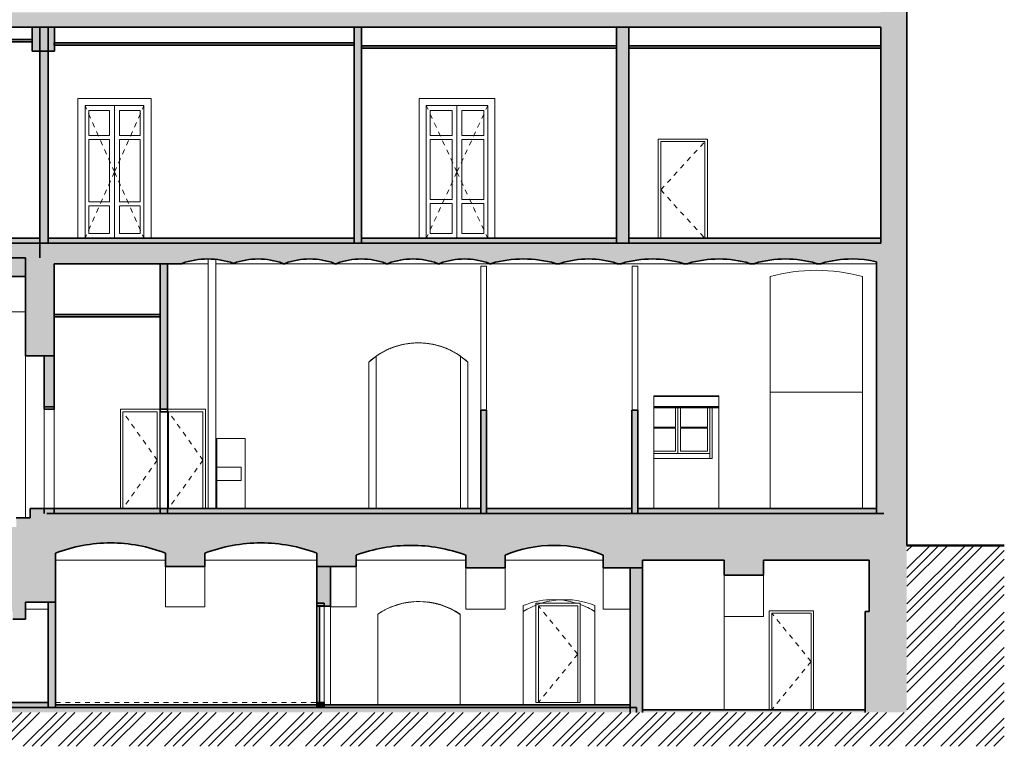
# Model space of a CAD drawing. Header units: metres. Extents: x -1.6 to 41.7, y -4.8 to 24.3.
# Tile 4 of 7: x 21.7 to 41.7, y -4.8 to 9.9. Entities that reach past the tile are written whole.
import ezdxf

# ---------------------------------------------------------------- set-up
doc = ezdxf.new("R2010")
doc.units = ezdxf.units.M
doc.linetypes.add('AV - Carkovana 2mm', pattern=[0.0027, 0.002, -0.0007])
doc.linetypes.add('AV - Tecka 1mm', pattern=[0.001, 0, -0.001])
for name, color, linetype, lineweight in [('AV-LEGENDY', 7, 'Continuous', 18), ('AV-SRAFY', 7, 'Continuous', 35), ('AV-STAVBA', 7, 'Continuous', 18), ('AV-VYBAVENI', 7, 'Continuous', 18)]:
    doc.layers.add(name, color=color, linetype=linetype, lineweight=lineweight)
doc.layers.add('AV-MISTNOSTI', color=7, linetype='AV - Tecka 1mm', lineweight=13, true_color=0x85cf54)

# ---------------------------------------------------------------- blocks, each defined once
blk = doc.blocks.new('SCO_Koncepční obdelníkový sloup - 120_120-917259-Řez B-B_')
at = {"layer": 'AV-STAVBA'}
for p, q in [((34.17, 4.93), (34.17, 2)), ((34.29, 4.93), (34.17, 4.93)), ((34.29, 4.93), (34.29, 2))]:
    blk.add_line(p, q, dxfattribs=at)
blk = doc.blocks.new('DO_1-L_Ocel_ - 600x1970_100-925671-Řez B-B_')
at = {"layer": 'AV-STAVBA'}
blk.add_line((29.271, -2.005), (29.269, -2.005), dxfattribs=at)
blk = doc.blocks.new('DO_1-L_Ocel_ - 800x1970_150-925843-Řez B-B_')
at = {"layer": 'AV-STAVBA'}
for p, q in [((33.115, -1.93), (32.215, -1.93)), ((32.215, -1.93), (32.215, -3.95)), ((32.265, -3.95), (32.265, -1.98)), ((32.265, -1.98), (33.065, -1.98)), ((33.065, -1.98), (33.065, -3.95)), ((33.115, -3.95), (33.115, -1.93)), ((32.215, -3.95), (32.265, -3.95)), ((33.065, -3.95), (33.115, -3.95))]:
    blk.add_line(p, q, dxfattribs=at)
at = {"layer": 'AV-STAVBA', "linetype": 'AV - Carkovana 2mm', "lineweight": 13}
for q in [(32.265, -1.98), (32.265, -3.95)]:
    blk.add_line((33.065, -2.965), q, dxfattribs=at)
blk = doc.blocks.new('DO_1-L_Ocel_ - 800x1970_100-1402536-Řez B-B_')
at = {"layer": 'AV-STAVBA', "linetype": 'AV - Carkovana 2mm', "lineweight": 13}
for q in [(37.015, -2.13), (37.015, -4.1)]:
    blk.add_line((37.815, -3.115), q, dxfattribs=at)
at = {"layer": 'AV-STAVBA'}
for p, q in [((37.015, -4.1), (37.015, -2.13)), ((37.015, -2.13), (37.815, -2.13)), ((37.815, -2.13), (37.815, -4.1))]:
    blk.add_line(p, q, dxfattribs=at)
blk = doc.blocks.new('DO_1-L_Ocel_ - 800x1970_150_bez křídla-927349-Řez B-B_')
at = {"layer": 'AV-STAVBA', "lineweight": 35}
for p, q in [((27.905, -1.93), (27.755, -1.93)), ((27.755, -1.93), (27.755, -1.98)), ((27.755, -1.98), (27.905, -1.98)), ((27.805, -1.98), (27.755, -1.98)), ((27.755, -1.98), (27.755, -3.95)), ((27.805, -3.95), (27.805, -1.98)), ((27.905, -1.98), (27.905, -1.93)), ((27.755, -3.95), (27.805, -3.95))]:
    blk.add_line(p, q, dxfattribs=at)
at = {"layer": 'AV-STAVBA'}
blk.add_line((27.905, -1.99), (27.905, -3.95), dxfattribs=at)
blk = doc.blocks.new('DO_2-L_Obl__členěné_22 - 1550x2020-946123-Řez B-B_')
at = {"layer": 'AV-STAVBA', "lineweight": 35}
for p, q in [((22.405, 2.07), (22.205, 2.07)), ((22.205, 2.07), (22.205, 2.02)), ((22.205, 2.02), (22.405, 2.02)), ((22.405, 2.02), (22.405, 2.07))]:
    blk.add_line(p, q, dxfattribs=at)
at = {"layer": 'AV-STAVBA'}
for p, q in [((22.205, 2.02), (22.205, 0)), ((22.405, 2.02), (22.405, 0))]:
    blk.add_line(p, q, dxfattribs=at)
blk = doc.blocks.new('DO_1-L_Ocel_ - 700x1970_100-947950-Řez B-B_')
at = {"layer": 'AV-STAVBA'}
for p, q in [((25.485, 2.02), (24.715, 2.02)), ((25.485, 0), (25.485, 2.02)), ((24.735, 0), (24.735, 1.97)), ((24.735, 1.97), (25.435, 1.97)), ((25.435, 1.97), (25.435, 0))]:
    blk.add_line(p, q, dxfattribs=at)
at = {"layer": 'AV-STAVBA', "linetype": 'AV - Carkovana 2mm', "lineweight": 13}
for q in [(24.735, 1.97), (24.735, 0)]:
    blk.add_line((25.435, 0.985), q, dxfattribs=at)
blk = doc.blocks.new('DO_1-L_Ocel_ - 700x1970_100-V1-Řez B-B_')
at = {"layer": 'AV-STAVBA'}
for p, q in [((24.555, 2.02), (23.755, 2.02)), ((23.755, 2.02), (23.755, 0)), ((24.555, 0), (24.555, 2.02)), ((23.805, 0), (23.805, 1.97)), ((23.805, 1.97), (24.505, 1.97)), ((24.505, 1.97), (24.505, 0))]:
    blk.add_line(p, q, dxfattribs=at)
at = {"layer": 'AV-STAVBA', "linetype": 'AV - Carkovana 2mm', "lineweight": 13}
for q in [(23.805, 1.97), (23.805, 0)]:
    blk.add_line((24.505, 0.985), q, dxfattribs=at)
blk = doc.blocks.new('DO_2-L_Ocel__členěné_22 - 1450x1970_150-952274-Řez B-B_')
at = {"layer": 'AV-STAVBA', "lineweight": 35}
for p, q in [((24.715, 2.02), (24.565, 2.02)), ((24.565, 2.02), (24.565, 1.97)), ((24.715, 1.97), (24.715, 2.02)), ((24.565, 1.97), (24.715, 1.97))]:
    blk.add_line(p, q, dxfattribs=at)
at = {"layer": 'AV-STAVBA'}
for p, q in [((24.565, 1.97), (24.565, 0)), ((24.715, 1.97), (24.715, 0))]:
    blk.add_line(p, q, dxfattribs=at)
blk = doc.blocks.new('DO_2-P_Obl__členěné_222 - 1200x2700_zdobné-984504-Řez B-B_')
at = {"layer": 'AV-STAVBA'}
for p, q in [((24.382, 8.348), (22.887, 8.348)), ((22.887, 8.348), (22.887, 5.5)), ((24.382, 5.5), (24.382, 8.348)), ((23.035, 5.5), (23.035, 8.2)), ((23.035, 8.2), (24.235, 8.2)), ((23.115, 7.59), (23.115, 8.1)), ((23.115, 8.1), (23.535, 8.1)), ((23.535, 8.1), (23.535, 7.59)), ((23.635, 8.2), (23.635, 5.5)), ((23.635, 5.5), (23.635, 8.2)), ((23.735, 7.59), (23.735, 8.1)), ((23.735, 8.1), (24.155, 8.1)), ((24.155, 8.1), (24.155, 7.59)), ((24.235, 8.2), (24.235, 5.5)), ((23.535, 7.59), (23.115, 7.59)), ((23.115, 7.51), (23.535, 7.51)), ((23.115, 6.24), (23.115, 7.51)), ((23.535, 7.51), (23.535, 6.24)), ((24.155, 7.59), (23.735, 7.59)), ((23.735, 6.24), (23.735, 7.51)), ((23.735, 7.51), (24.155, 7.51)), ((24.155, 7.51), (24.155, 6.24)), ((23.535, 6.24), (23.115, 6.24)), ((24.155, 6.24), (23.735, 6.24)), ((23.115, 5.6), (23.115, 6.16)), ((23.115, 6.16), (23.535, 6.16)), ((23.535, 6.16), (23.535, 5.6)), ((23.735, 5.6), (23.735, 6.16)), ((23.735, 6.16), (24.155, 6.16)), ((24.155, 6.16), (24.155, 5.6)), ((23.535, 5.6), (23.115, 5.6)), ((24.155, 5.6), (23.735, 5.6))]:
    blk.add_line(p, q, dxfattribs=at)
at = {"layer": 'AV-STAVBA', "linetype": 'AV - Carkovana 2mm', "lineweight": 13}
for q in [(23.035, 8.2), (24.235, 8.2), (23.035, 5.5), (24.235, 5.5)]:
    blk.add_line((23.635, 6.85), q, dxfattribs=at)
blk = doc.blocks.new('DO_2-L_Obl__členěné_222 - 1250x2700_zdobné-986614-Řez B-B_')
at = {"layer": 'AV-STAVBA'}
for p, q in [((31.38, 8.348), (29.835, 8.348)), ((29.835, 8.348), (29.835, 5.5)), ((31.38, 5.5), (31.38, 8.348)), ((29.982, 5.5), (29.982, 8.2)), ((29.982, 8.2), (31.232, 8.2)), ((30.062, 7.59), (30.062, 8.1)), ((30.062, 8.1), (30.507, 8.1)), ((30.507, 8.1), (30.507, 7.59)), ((30.607, 8.2), (30.607, 5.5)), ((30.607, 5.5), (30.607, 8.2)), ((30.707, 7.59), (30.707, 8.1)), ((30.707, 8.1), (31.152, 8.1)), ((31.152, 8.1), (31.152, 7.59)), ((31.232, 8.2), (31.232, 5.5)), ((30.507, 7.59), (30.062, 7.59)), ((30.062, 7.51), (30.507, 7.51)), ((30.062, 6.29), (30.062, 7.51)), ((30.507, 7.51), (30.507, 6.29)), ((31.152, 7.59), (30.707, 7.59)), ((30.707, 6.29), (30.707, 7.51)), ((30.707, 7.51), (31.152, 7.51)), ((31.152, 7.51), (31.152, 6.29)), ((30.507, 6.29), (30.062, 6.29)), ((31.152, 6.29), (30.707, 6.29)), ((30.062, 5.6), (30.062, 6.21)), ((30.062, 6.21), (30.507, 6.21)), ((30.507, 6.21), (30.507, 5.6)), ((30.707, 5.6), (30.707, 6.21)), ((30.707, 6.21), (31.152, 6.21)), ((31.152, 6.21), (31.152, 5.6)), ((30.507, 5.6), (30.062, 5.6)), ((31.152, 5.6), (30.707, 5.6))]:
    blk.add_line(p, q, dxfattribs=at)
at = {"layer": 'AV-STAVBA', "linetype": 'AV - Carkovana 2mm', "lineweight": 13}
for q in [(29.982, 8.2), (31.232, 8.2), (29.982, 5.5), (31.232, 5.5)]:
    blk.add_line((30.607, 6.85), q, dxfattribs=at)
blk = doc.blocks.new('DO_1-L_Ocel_ - 900x1970_100-993231-Řez B-B_')
at = {"layer": 'AV-STAVBA'}
for p, q in [((34.705, 5.5), (34.705, 7.52)), ((35.705, 7.52), (34.705, 7.52)), ((34.755, 7.47), (34.755, 5.5)), ((34.755, 7.47), (35.655, 7.47)), ((34.755, 7.47), (34.755, 5.5)), ((35.655, 7.47), (34.755, 7.47)), ((35.655, 5.5), (35.655, 7.47)), ((35.655, 5.5), (35.655, 7.47)), ((35.705, 7.52), (35.705, 5.5))]:
    blk.add_line(p, q, dxfattribs=at)
at = {"layer": 'AV-STAVBA', "linetype": 'AV - Carkovana 2mm', "lineweight": 13}
for q in [(35.655, 7.47), (35.655, 5.5)]:
    blk.add_line((34.755, 6.485), q, dxfattribs=at)
blk = doc.blocks.new('WI_2222_bez středního sloupku - 1400x3440-1056389-Řez B-B_')
at = {"layer": 'AV-STAVBA'}
for p, q in [((35.055, 2.05), (35.055, 1.658)), ((35.105, 1.12), (35.105, 2.05)), ((35.105, 2.05), (35.105, 1.12)), ((35.155, 1.658), (35.155, 2.05)), ((35.705, 2.05), (35.705, 1.658)), ((35.755, 2.05), (35.755, 1.12)), ((35.755, 1.12), (35.755, 2.05)), ((35.055, 1.658), (34.615, 1.658)), ((34.615, 1.633), (35.055, 1.633)), ((35.055, 1.633), (35.055, 1.17)), ((35.705, 1.658), (35.155, 1.658)), ((35.155, 1.17), (35.155, 1.633)), ((35.155, 1.633), (35.705, 1.633)), ((35.705, 1.633), (35.705, 1.17)), ((35.055, 1.17), (34.615, 1.17)), ((35.136, 1.12), (34.615, 1.12)), ((34.615, 1.12), (35.105, 1.12)), ((35.105, 1.12), (35.755, 1.12)), ((35.755, 1.12), (35.136, 1.12)), ((35.705, 1.17), (35.155, 1.17))]:
    blk.add_line(p, q, dxfattribs=at)
blk = doc.blocks.new('Railing - Railing-1386329-Řez B-B_')
at = {"layer": 'AV-STAVBA'}
for p, q in [((29.79, 3.37), (29.797, 3.37)), ((29.843, 3.37), (29.85, 3.37)), ((29.125, 3.2), (29.127, 3.2)), ((30.512, 3.2), (30.515, 3.2))]:
    blk.add_line(p, q, dxfattribs=at)
blk = doc.blocks.new('SFR_Trám_obdelník - 550x1100-1392536-Řez B-B_')
at = {"layer": 'AV-STAVBA'}
blk.add_line((17.665, 4), (21.825, 4), dxfattribs=at)
blk = doc.blocks.new('SFR_Trám_obdelník - 450_490-1397426-Řez B-B_')
at = {"layer": 'AV-STAVBA'}
blk.add_hatch(color=256, dxfattribs=at).paths.add_polyline_path([(22.41, 9.31), (22.41, 9.8), (21.96, 9.8), (21.96, 9.31), (22.09, 9.31)])
at = {"layer": 'AV-STAVBA', "lineweight": 35}
for p, q in [((22.41, 9.8), (21.96, 9.8)), ((21.96, 9.8), (21.96, 9.31)), ((22.41, 9.31), (22.41, 9.8)), ((21.96, 9.31), (22.41, 9.31))]:
    blk.add_line(p, q, dxfattribs=at)
blk = doc.blocks.new('Koncepční dřez - Dřez-607565-Řez B-B_')
at = {"layer": 'AV-VYBAVENI'}
for p, q in [((25.715, 0.84), (26.215, 0.84)), ((26.215, 0.57), (26.215, 0.84)), ((26.215, 0.57), (25.715, 0.57))]:
    blk.add_line(p, q, dxfattribs=at)
blk = doc.blocks.new('SFR_IPE - IPE 220-1525273-Řez B-B_')
at = {"layer": 'AV-STAVBA'}
for p, q in [((34.615, 2.281), (35.935, 2.281)), ((34.615, 2.079), (35.935, 2.079)), ((34.615, 2.07), (35.935, 2.07))]:
    blk.add_line(p, q, dxfattribs=at)

msp = doc.modelspace()

# ---------------------------------------------------------------- hatches: boundary and pattern name
at = {"layer": 'AV-LEGENDY', "lineweight": 13}
h = msp.add_hatch(dxfattribs=at)
h.set_pattern_fill('FP_1', color=256, style=0, pattern_type=2)
h.set_pattern_definition([(45, (18.584, 9.925), (-0.35921, 0.35921), []), (45, (18.764, 9.925), (-0.35921, 0.35921), []), (45, (18.943, 9.925), (-0.35921, 0.35921), [])])
h.paths.add_polyline_path([(-1.6352, -4.8409), (41.7491, -4.8409), (41.7491, -0.75), (39.7648, -0.75), (39.7648, -4.15), (-0.2352, -4.15), (-0.2352, 0.1935), (-1.6352, 0.1935)])
at = {"layer": 'AV-LEGENDY'}
msp.add_hatch(color=256, dxfattribs=at).paths.add_polyline_path([(21.0548, -1), (22.2548, -1), (22.2548, -0.1), (22.2048, -0.1), (22.2048, -0.35), (21.9148, -0.35), (21.9148, -0.5375), (21.6348, -0.5375), (21.6348, -0.725), (21.3348, -0.725), (21.3348, -0.85), (21.0548, -0.85), (21.0548, -0.9484)])
at = {"layer": 'AV-SRAFY', "lineweight": 18}
for points in [[(17.8485, 9.8), (39.4998, 9.8), (39.4998, 10.1), (-0.0052, 10.1), (-0.0052, 9.8), (17.3183, 9.8)], [(39.7648, 5.4), (39.7648, 10.2), (39.2348, 10.2), (39.2348, 10.1), (39.4998, 10.1), (39.4998, 9.8), (39.2348, 9.8), (39.2348, 5.4), (39.5853, 5.4)], [(22.1148, 5.4), (22.2848, 5.4), (22.2848, 9.8), (22.1148, 9.8), (22.1148, 5.5501)], [(28.5148, 5.4), (28.6648, 5.4), (28.6648, 9.8), (28.5148, 9.8), (28.5148, 5.7306)], [(33.8548, 5.4), (34.1048, 5.4), (34.1048, 9.8), (33.8548, 9.8), (33.8548, 5.7306)], [(22.0898, 5.4), (22.1148, 5.4), (22.1148, 5.5), (18.1948, 5.5), (18.1948, 5.4), (21.8247, 5.4)], [(28.4518, 5.4), (28.5148, 5.4), (28.5148, 5.5), (22.2848, 5.5), (22.2848, 5.4), (27.9216, 5.4)], [(33.7535, 5.4), (33.8548, 5.4), (33.8548, 5.5), (28.6648, 5.5), (28.6648, 5.4), (33.2233, 5.4)], [(39.0551, 5.4), (39.2348, 5.4), (39.2348, 5.5), (34.1048, 5.5), (34.1048, 5.4), (38.525, 5.4)], [(19.9692, 5.1), (22.1148, 5.1), (22.1148, 5.4), (17.4148, 5.4), (17.4148, 5.1), (19.439, 5.1)], [(22.1148, 4.98), (25.0098, 4.98), (25.0098, 4.99), (25.1377, 5.0292), (25.2708, 5.0576), (25.4012, 5.0743), (25.5348, 5.08), (25.6685, 5.0743), (25.8011, 5.0573), (25.9319, 5.0292), (26.0598, 4.99), (26.1813, 5.0291), (26.3058, 5.0573), (26.4323, 5.0743), (26.5598, 5.08), (26.6873, 5.0743), (26.8138, 5.0573), (26.9383, 5.0291), (27.0598, 4.99), (27.0598, 4.98), (27.1098, 4.98), (27.1098, 4.99), (27.2313, 5.0291), (27.3558, 5.0573), (27.4823, 5.0743), (27.6098, 5.08), (27.7373, 5.0743), (27.8638, 5.0573), (27.9883, 5.0291), (28.1098, 4.99), (28.1098, 4.98), (28.1598, 4.98), (28.1598, 4.99), (28.2813, 5.0291), (28.4058, 5.0573), (28.5323, 5.0743), (28.6598, 5.08), (28.7873, 5.0743), (28.9138, 5.0573), (29.0383, 5.0291), (29.1598, 4.99), (29.1598, 4.98), (29.2098, 4.98), (29.2098, 4.99), (29.3313, 5.0291), (29.4558, 5.0573), (29.5823, 5.0743), (29.7098, 5.08), (29.8373, 5.0743), (29.9638, 5.0573), (30.0883, 5.0291), (30.2098, 4.99), (30.2098, 4.98), (30.2598, 4.98), (30.2598, 4.99), (30.3813, 5.0291), (30.5058, 5.0573), (30.6323, 5.0743), (30.7598, 5.08), (30.8873, 5.0743), (31.0138, 5.0573), (31.1383, 5.0291), (31.2598, 4.99), (31.2598, 4.98), (31.3098, 4.98), (31.3098, 4.99), (31.4696, 5.0292), (31.6328, 5.0575), (31.7954, 5.0743), (31.9598, 5.08), (32.1243, 5.0743), (32.2879, 5.0574), (32.45, 5.0292), (32.6098, 4.99), (32.6098, 4.98), (32.7098, 4.98), (32.7098, 4.99), (32.8505, 5.0292), (32.9938, 5.0574), (33.1389, 5.0743), (33.2848, 5.08), (33.4308, 5.0743), (33.5758, 5.0574), (33.7191, 5.0292), (33.8598, 4.99), (33.8598, 4.98), (33.9598, 4.98), (33.9598, 4.99), (34.1132, 5.0292), (34.2836, 5.059), (34.4265, 5.0743), (34.5848, 5.08), (34.7431, 5.0743), (34.9005, 5.0574), (35.0564, 5.0292), (35.2098, 4.99), (35.2098, 4.98), (35.3148, 4.98), (35.3148, 4.99), (35.4682, 5.0292), (35.6241, 5.0574), (35.7815, 5.0743), (35.9398, 5.08), (36.0981, 5.0743), (36.2555, 5.0574), (36.4114, 5.0292), (36.5648, 4.99), (36.5648, 4.98), (36.6698, 4.98), (36.6698, 4.99), (36.8232, 5.0292), (36.9791, 5.0574), (37.1365, 5.0743), (37.2948, 5.08), (37.4646, 5.0731), (37.6105, 5.0574), (37.7664, 5.0292), (37.9198, 4.99), (37.9198, 4.98), (38.0248, 4.98), (38.0248, 4.99), (38.1782, 5.0292), (38.3341, 5.0574), (38.4915, 5.0743), (38.6498, 5.08), (38.7746, 5.0765), (38.8989, 5.066), (39.0224, 5.0484), (39.1448, 5.024), (39.2101, 5.008), (39.2748, 4.99), (39.2748, 4.98), (39.4548, 4.98), (39.4548, 5.4), (22.1148, 5.4), (22.1148, 5.0086)], [(39.1448, -0.1), (39.7648, -0.1), (39.7648, 5.4), (39.4548, 5.4), (39.4548, 4.98), (39.2748, 4.98), (39.2748, 4.99), (39.2077, 5.0086), (39.1448, 5.024), (39.1448, -0.0458)], [(31.2098, -0.1), (31.2098, 2), (31.0898, 2), (31.0898, -0.1)], [(34.1698, -0.1), (34.2898, -0.1), (34.2898, 2), (34.1698, 2), (34.1698, -0.0458)], [(33.7535, -1.05), (39.2948, -1.05), (39.2948, -0.1), (22.2548, -0.1), (22.2548, -1.05), (22.4348, -1.05), (22.4348, -0.91), (22.62, -0.8449), (22.7985, -0.7939), (22.9851, -0.753), (23.1738, -0.7236), (23.3639, -0.7059), (23.5548, -0.7), (23.7457, -0.7059), (23.9359, -0.7236), (24.1246, -0.753), (24.3111, -0.7939), (24.4948, -0.8463), (24.6748, -0.91), (24.6748, -1.05), (25.4748, -1.05), (25.4748, -0.91), (25.6583, -0.8463), (25.8454, -0.7939), (26.0352, -0.7529), (26.2272, -0.7236), (26.4207, -0.7059), (26.6148, -0.7), (26.809, -0.7059), (27.0024, -0.7236), (27.1944, -0.7529), (27.3915, -0.7959), (27.5713, -0.8463), (27.7548, -0.91), (27.7548, -1.05), (28.5548, -1.05), (28.5548, -0.95), (28.7346, -0.8893), (28.9177, -0.8394), (29.1034, -0.8004), (29.2911, -0.7724), (29.4801, -0.7556), (29.6698, -0.75), (29.8595, -0.7556), (30.0485, -0.7724), (30.2362, -0.8004), (30.4219, -0.8394), (30.605, -0.8893), (30.7848, -0.95), (30.7848, -1.05), (31.5848, -1.05), (31.5848, -0.95), (31.7448, -0.8894), (31.9084, -0.8395), (32.0749, -0.8005), (32.2436, -0.7725), (32.4139, -0.7556), (32.5848, -0.75), (32.7558, -0.7556), (32.926, -0.7725), (33.0947, -0.8005), (33.2612, -0.8395), (33.4248, -0.8894), (33.5848, -0.95), (33.5848, -1.05)], [(23.6803, -0.1), (24.5648, -0.1), (24.5648, 0), (22.4048, 0), (22.4048, -0.1), (23.1501, -0.1)], [(39.7648, -2.1), (39.7648, -0.1), (39.2948, -0.1), (39.2948, -1.05), (38.9948, -1.05), (38.9948, -2.1), (39.0551, -2.1)], [(17.8485, -2.25), (17.9148, -2.25), (17.9148, -2.1), (18.0757, -1.9891), (18.2432, -1.8887), (18.4168, -1.7991), (18.5957, -1.7207), (18.7793, -1.6538), (18.9667, -1.5988), (19.1572, -1.5557), (19.3501, -1.5248), (19.5446, -1.5062), (19.7398, -1.5), (19.9351, -1.5062), (20.1295, -1.5248), (20.3224, -1.5557), (20.5129, -1.5988), (20.7004, -1.6538), (20.8839, -1.7207), (21.0628, -1.7991), (21.2364, -1.8887), (21.404, -1.9891), (21.5648, -2.1), (21.5648, -2.25), (21.8248, -2.25), (21.8248, -1), (17.6648, -1), (17.6648, -2.25)], [(22.4348, -1.9052), (22.4348, -1.05), (21.8248, -1.05), (21.8248, -1.9052), (22.0898, -1.9052)], [(24.7406, -1.1841), (25.4748, -1.1841), (25.4748, -1.05), (24.6748, -1.05), (24.6748, -1.1841)], [(27.9216, -1.1841), (28.5548, -1.1841), (28.5548, -1.05), (27.7548, -1.05), (27.7548, -1.1841)], [(27.7548, -1.99), (28.0348, -1.99), (28.0348, -1.1841), (27.7548, -1.1841), (27.7548, -1.49)], [(31.5848, -1.2079), (31.5848, -1.05), (30.7848, -1.05), (30.7848, -1.2079), (31.1026, -1.2079)], [(33.7535, -1.2079), (34.3848, -1.2079), (34.3848, -1.05), (33.5848, -1.05), (33.5848, -1.2079)], [(36.6694, -1.3579), (36.8448, -1.3579), (36.8448, -1.05), (36.0448, -1.05), (36.0448, -1.3579), (36.4043, -1.3579)], [(34.1348, -4.15), (34.3848, -4.15), (34.3848, -1.2079), (34.1348, -1.2079), (34.1348, -2.212)], [(22.4348, -4.05), (22.4348, -1.9052), (22.2848, -1.9052), (22.2848, -4.05)], [(39.7648, -4.15), (39.7648, -2.1), (38.9148, -2.1), (38.9148, -4.15), (39.7123, -4.15)], [(27.3915, -4.05), (27.7548, -4.05), (27.7548, -4), (22.4348, -4), (22.4348, -4.05), (25.2708, -4.05)], [(27.9048, -4.05), (27.9048, -3.95), (27.7548, -3.95), (27.7548, -4.05)], [(33.7535, -4.05), (34.1348, -4.05), (34.1348, -4), (27.9048, -4), (27.9048, -4.05), (31.6328, -4.05)], [(33.7535, -4.15), (34.2598, -4.15), (34.2598, -4.05), (0.3191, -4.05), (0.3191, -4.15), (31.6328, -4.15)], [(37.9948, -4.15), (38.9148, -4.15), (38.9148, -4.1), (34.3848, -4.1), (34.3848, -4.15), (36.9345, -4.15)]]:
    msp.add_hatch(color=256, dxfattribs=at).paths.add_polyline_path(points)
h = msp.add_hatch(color=256, dxfattribs=at)
h.paths.add_polyline_path([(17.6648, 4.72), (17.9648, 4.72), (17.9648, 5.1), (17.6648, 5.1), (17.6648, 5.0086)])
h.paths.add_polyline_path([(21.5248, 4.72), (21.8248, 4.72), (21.8248, 5.1), (21.5248, 5.1), (21.5248, 5.0086)])
h = msp.add_hatch(color=256, dxfattribs=at)
h.paths.add_polyline_path([(22.2048, -1.05), (22.2548, -1.05), (22.2548, -1), (21.8248, -1), (21.8248, -1.05), (22.0898, -1.05)])
h.paths.add_polyline_path([(22.0898, 3.1101), (22.4048, 3.1101), (22.4048, 4.98), (22.1148, 4.98), (22.1148, 5.1), (21.8248, 5.1), (21.8248, 3.1101)])
h = msp.add_hatch(color=256, dxfattribs=at)
h.paths.add_polyline_path([(24.7148, -0.1), (24.7148, 0), (24.5648, 0), (24.5648, -0.1)])
h.paths.add_polyline_path([(24.7148, 2.02), (24.7148, 4.98), (24.5648, 4.98), (24.5648, 2.02)])
h = msp.add_hatch(color=256, dxfattribs=at)
h.paths.add_polyline_path([(22.2048, -0.1), (22.4048, -0.1), (22.4048, 0), (22.2048, 0), (22.2048, -0.0458)])
h.paths.add_polyline_path([(22.2048, 2.07), (22.4048, 2.07), (22.4048, 3.1101), (22.2048, 3.1101), (22.2048, 2.1203)])
h = msp.add_hatch(color=256, dxfattribs=at)
h.paths.add_polyline_path([(33.7535, -0.1), (34.1698, -0.1), (34.1698, 0), (31.2098, 0), (31.2098, -0.1), (32.6931, -0.1)])
h.paths.add_polyline_path([(24.7406, -0.1), (31.0898, -0.1), (31.0898, 0), (24.7148, 0), (24.7148, -0.1)])
h.paths.add_polyline_path([(39.1448, -0.1), (39.1448, 0), (34.2898, 0), (34.2898, -0.1), (39.0551, -0.1)])
h = msp.add_hatch(color=256, dxfattribs=at)
h.paths.add_polyline_path([(10.6148, -4.05), (19.4648, -4.05), (19.4648, -3.95), (10.6148, -3.95)])
h.paths.add_polyline_path([(22.2848, -4.05), (22.2848, -3.95), (20.0648, -3.95), (20.0648, -4.05), (21.0295, -4.05)])
at = {"layer": 'AV-STAVBA'}
for points in [[(21.0295, 9.5), (21.9598, 9.5), (21.9598, 9.55), (18.1948, 9.55), (18.1948, 9.5), (19.9692, 9.5)], [(28.4518, 9.43), (28.5148, 9.43), (28.5148, 9.48), (22.4098, 9.48), (22.4098, 9.43), (27.3915, 9.43)], [(33.7535, 9.37), (33.8548, 9.37), (33.8548, 9.42), (28.6648, 9.42), (28.6648, 9.37), (32.6931, 9.37)], [(39.0551, 9.37), (39.2348, 9.37), (39.2348, 9.42), (34.1048, 9.42), (34.1048, 9.37), (37.9948, 9.37)], [(24.2105, 3.9), (24.5648, 3.9), (24.5648, 3.95), (22.4048, 3.95), (22.4048, 3.9), (23.6803, 3.9)], [(21.0548, -0.85), (21.3348, -0.85), (21.3348, -0.725), (21.6348, -0.725), (21.6348, -0.5375), (21.9148, -0.5375), (21.9148, -0.35), (22.2048, -0.35), (22.2048, 0), (21.9148, 0), (21.9148, -0.1875), (21.6348, -0.1875), (21.6348, -0.375), (21.3348, -0.375), (21.3348, -0.5625), (21.0548, -0.5625), (21.0548, -0.8043)]]:
    msp.add_hatch(color=256, dxfattribs=at).paths.add_polyline_path(points)

# ---------------------------------------------------------------- linework, layer by layer
at = {"layer": 'AV-MISTNOSTI'}
msp.add_line((22.4348, -3.95), (27.7548, -3.95), dxfattribs=at)
at = {"layer": 'AV-STAVBA', "lineweight": 35}
for p, q in [((39.7648, -0.75), (39.7648, 17.5)), ((-0.0052, 9.8), (39.2348, 9.8)), ((22.1148, 9.8), (22.1148, 5.1)), ((22.2848, 9.8), (22.2848, 5.4)), ((28.5148, 5.4), (28.5148, 9.8)), ((28.6648, 9.8), (28.6648, 5.4)), ((33.8548, 5.4), (33.8548, 9.8)), ((34.1048, 9.8), (34.1048, 5.4)), ((39.2348, 5.4), (39.2348, 9.8)), ((21.9598, 9.55), (18.1948, 9.55)), ((18.1948, 9.5), (21.9598, 9.5)), ((21.9598, 9.5), (21.9598, 9.55)), ((28.5148, 9.48), (22.4098, 9.48)), ((22.4098, 9.48), (22.4098, 9.43)), ((22.4098, 9.43), (28.5148, 9.43)), ((33.8548, 9.42), (28.6648, 9.42)), ((28.6648, 9.37), (33.8548, 9.37)), ((39.2348, 9.42), (34.1048, 9.42)), ((34.1048, 9.37), (39.2348, 9.37)), ((22.1148, 5.5), (18.1948, 5.5)), ((28.5148, 5.5), (22.2848, 5.5)), ((33.8548, 5.5), (28.6648, 5.5)), ((39.2348, 5.5), (34.1048, 5.5)), ((0.0748, 5.4), (39.2348, 5.4)), ((21.8248, 5.1), (21.5248, 5.1)), ((21.8248, 3.1101), (21.8248, 5.1)), ((39.1448, -0.1), (39.1448, 5.024)), ((22.4048, 2.07), (22.4048, 4.98)), ((22.4048, 4.98), (25.0098, 4.98)), ((24.5648, 4.98), (24.5648, 2.02)), ((24.7148, 2.02), (24.7148, 4.98)), ((25.0098, 4.98), (25.0098, 4.99)), ((27.0598, 4.99), (27.0598, 4.98)), ((27.0598, 4.98), (27.1098, 4.98)), ((27.1098, 4.98), (27.1098, 4.99)), ((28.1098, 4.99), (28.1098, 4.98)), ((28.1098, 4.98), (28.1598, 4.98)), ((28.1598, 4.98), (28.1598, 4.99)), ((29.1598, 4.99), (29.1598, 4.98)), ((29.1598, 4.98), (29.2098, 4.98)), ((29.2098, 4.98), (29.2098, 4.99)), ((30.2098, 4.99), (30.2098, 4.98)), ((30.2098, 4.98), (30.2598, 4.98)), ((30.2598, 4.98), (30.2598, 4.99)), ((31.2598, 4.99), (31.2598, 4.98)), ((31.2598, 4.98), (31.3098, 4.98)), ((31.3098, 4.98), (31.3098, 4.99)), ((32.6098, 4.99), (32.6098, 4.98)), ((32.6098, 4.98), (32.7098, 4.98)), ((32.7098, 4.98), (32.7098, 4.99)), ((33.8598, 4.99), (33.8598, 4.98)), ((33.8598, 4.98), (33.9598, 4.98)), ((33.9598, 4.98), (33.9598, 4.99)), ((35.2098, 4.99), (35.2098, 4.98)), ((35.2098, 4.98), (35.3148, 4.98)), ((35.3148, 4.98), (35.3148, 4.99)), ((36.5648, 4.99), (36.5648, 4.98)), ((36.5648, 4.98), (36.6698, 4.98)), ((36.6698, 4.98), (36.6698, 4.99)), ((37.9198, 4.99), (37.9198, 4.98)), ((37.9198, 4.98), (38.0248, 4.98)), ((38.0248, 4.98), (38.0248, 4.99)), ((21.5248, 4.72), (21.8248, 4.72)), ((24.5648, 3.95), (22.4048, 3.95)), ((22.4048, 3.9), (24.5648, 3.9)), ((22.4048, 3.1101), (21.8248, 3.1101)), ((22.2048, 3.1101), (22.2048, 2.07)), ((22.2048, 2.07), (22.4048, 2.07)), ((24.5648, 2.02), (24.7148, 2.02)), ((31.2098, 2), (31.0898, 2)), ((31.0898, -0.1), (31.0898, 2)), ((31.2098, 2), (31.2098, -0.1)), ((34.2898, 2), (34.1698, 2)), ((34.1698, -0.1), (34.1698, 2)), ((34.2898, 2), (34.2898, -0.1)), ((22.2048, 0), (21.9148, 0)), ((21.9148, 0), (21.9148, -0.1875)), ((22.2048, 0), (22.2048, -0.1)), ((22.2048, -0.1), (22.2048, 0)), ((31.0898, 0), (22.2048, 0)), ((22.4048, -0.1), (22.4048, 0)), ((24.5648, 0), (24.5648, -0.1)), ((24.7148, -0.1), (24.7148, 0)), ((34.1698, 0), (31.2098, 0)), ((39.1448, 0), (34.2898, 0)), ((21.9148, -0.1875), (21.6348, -0.1875)), ((22.2548, -0.1), (39.2948, -0.1)), ((22.4348, -0.91), (22.4348, -4.05)), ((24.6748, -0.91), (24.6748, -1.1841)), ((25.4748, -1.1841), (25.4748, -0.91)), ((27.7548, -0.91), (27.7548, -1.99)), ((28.5548, -1.1841), (28.5548, -0.95)), ((30.7848, -0.95), (30.7848, -1.2079)), ((31.5848, -1.2079), (31.5848, -0.95)), ((33.5848, -0.95), (33.5848, -1.2079)), ((24.6748, -1.1841), (25.4748, -1.1841)), ((28.5548, -1.1841), (27.7548, -1.1841)), ((28.0348, -1.99), (28.0348, -1.1841)), ((34.3848, -1.05), (36.0448, -1.05)), ((34.3848, -1.05), (34.3848, -4.15)), ((36.0448, -1.05), (36.0448, -1.3579)), ((36.8448, -1.05), (38.9948, -1.05)), ((36.8448, -1.3579), (36.8448, -1.05)), ((38.9948, -1.05), (38.9948, -2.1)), ((30.7848, -1.2079), (31.5848, -1.2079)), ((34.3848, -1.2079), (33.5848, -1.2079)), ((34.1348, -1.2079), (34.1348, -4.15)), ((36.0448, -1.3579), (36.8448, -1.3579)), ((22.4348, -1.9052), (21.8248, -1.9052)), ((21.8248, -2.25), (21.8248, -1.9052)), ((22.2848, -4.05), (22.2848, -1.9052)), ((27.7548, -1.99), (28.0348, -1.99)), ((38.9948, -2.1), (38.9148, -2.1)), ((38.9148, -4.15), (38.9148, -2.1)), ((21.5648, -2.25), (21.8248, -2.25)), ((22.2848, -3.95), (20.0648, -3.95)), ((27.7548, -4), (22.4348, -4)), ((27.9048, -3.95), (27.7548, -3.95)), ((27.7548, -4.05), (27.7548, -3.95)), ((27.9048, -3.95), (27.9048, -4.05)), ((34.1348, -4), (27.9048, -4)), ((34.2598, -4.05), (0.3191, -4.05)), ((34.2598, -4.15), (34.2598, -4.05)), ((38.9148, -4.1), (34.3848, -4.1))]:
    msp.add_line(p, q, dxfattribs=at)
at = {"layer": 'AV-STAVBA'}
for p, q in [((34.7048, 7.52), (35.7048, 7.52)), ((34.7048, 5.5), (34.7048, 7.52)), ((35.7048, 7.52), (35.7048, 5.5)), ((25.5448, 0), (25.5448, 5.0796)), ((25.6948, 0), (25.6948, 5.071)), ((25.5448, 4.98), (25.0098, 4.98)), ((27.0598, 4.98), (25.6948, 4.98)), ((28.1098, 4.98), (27.1098, 4.98)), ((29.1598, 4.98), (28.1598, 4.98)), ((30.2098, 4.98), (29.2098, 4.98)), ((31.2598, 4.98), (30.2598, 4.98)), ((32.6098, 4.98), (31.3098, 4.98)), ((33.8598, 4.98), (32.7098, 4.98)), ((35.2098, 4.98), (33.9598, 4.98)), ((36.5648, 4.98), (35.3148, 4.98)), ((37.9198, 4.98), (36.6698, 4.98)), ((39.1448, 4.98), (38.0248, 4.98)), ((36.9798, 4.72), (36.9798, 0)), ((38.8598, 0), (38.8598, 4.72)), ((21.8248, -0.1875), (21.8248, 3.1101)), ((28.9556, 3.0966), (28.8098, 2.98)), ((28.9598, 3.0997), (28.9598, 0)), ((30.5048, 3.2051), (30.5048, 3.2039)), ((30.6798, 0), (30.6798, 3.0997)), ((30.8298, 2.98), (30.684, 3.0966)), ((28.8098, 0), (28.8098, 2.98)), ((30.8298, 2.98), (30.8298, 0)), ((34.6148, 0), (34.6148, 2.29)), ((34.6148, 2.29), (35.9348, 2.29)), ((35.9348, 2.29), (35.9348, 0)), ((38.8598, 2.37), (36.9798, 2.37)), ((23.7548, 0), (23.7548, 2.02)), ((23.7548, 2.02), (24.5548, 2.02)), ((24.5548, 2.02), (24.5548, 0)), ((24.7148, 2.02), (25.4848, 2.02)), ((25.4848, 2.02), (25.4848, 0)), ((35.9348, 2.05), (34.6148, 2.05)), ((35.7548, 1.02), (35.7548, 2.05)), ((35.8048, 2.05), (35.8048, 1.02)), ((26.2948, 1.425), (25.6948, 1.425)), ((25.7148, 1.425), (25.7148, 0)), ((26.2948, 0), (26.2948, 1.425)), ((35.8048, 1.02), (34.6148, 1.02)), ((24.6748, -1.05), (22.4348, -1.05)), ((24.6748, -2), (24.6748, -1.189)), ((27.7548, -1.05), (25.4748, -1.05)), ((25.4748, -1.189), (25.4748, -2)), ((28.0348, -1.1841), (27.7548, -1.1841)), ((30.7848, -1.05), (28.5548, -1.05)), ((28.5548, -1.189), (28.5548, -2)), ((33.5848, -1.05), (31.5848, -1.05)), ((30.7848, -2.05), (30.7848, -1.2121)), ((31.5848, -1.2121), (31.5848, -2.05)), ((33.5848, -2.05), (33.5848, -1.2121)), ((34.3848, -1.2078), (34.1348, -1.2078)), ((36.0448, -4.1), (36.0448, -1.3621)), ((36.8448, -1.3621), (36.8448, -2.2)), ((24.6748, -2), (25.4748, -2)), ((28.0348, -1.99), (28.0348, -4)), ((28.0348, -2), (28.5548, -2)), ((31.9548, -1.9764), (31.9548, -4)), ((32.2148, -3.95), (32.2148, -1.93)), ((32.2148, -1.93), (33.0472, -1.93)), ((33.1148, -1.953), (33.1148, -3.95)), ((33.4148, -4), (33.4148, -1.9764)), ((22.2848, -2.05), (21.8248, -2.05)), ((28.9948, -4), (28.9948, -2.15)), ((29.2687, -2.005), (29.2712, -2.005)), ((30.4848, -2.0426), (30.4848, -2.048)), ((30.6639, -2.15), (30.6748, -2.15)), ((30.6748, -4), (30.6748, -2.15)), ((30.7848, -2.05), (31.5848, -2.05)), ((33.3803, -2.08), (33.4148, -2.08)), ((34.1348, -2.05), (33.5848, -2.05)), ((36.8448, -2.2), (36.0448, -2.2)), ((36.9648, -4.1), (36.9648, -2.08)), ((36.9648, -2.08), (37.8648, -2.08)), ((37.8648, -2.08), (37.8648, -4.1)), ((33.1148, -3.95), (32.2148, -3.95))]:
    msp.add_line(p, q, dxfattribs=at)
at = {"layer": 'AV-STAVBA', "lineweight": 50}
msp.add_line((41.7491, -0.75), (39.7648, -0.75), dxfattribs=at)
at = {"layer": 'AV-STAVBA', "lineweight": 35, "flags": 128}
msp.add_lwpolyline([(38.6498, 5.08), (38.7746, 5.0765), (38.8989, 5.066), (39.0224, 5.0484), (39.1448, 5.024)], dxfattribs=at)
at = {"layer": 'AV-STAVBA', "lineweight": 35}
for centre, radius, start, end in [((25.5348, 3.5037), 1.5762, 90, 109.45516), ((25.5348, 3.5037), 1.5763, 70.54484, 90), ((26.5598, 3.6461), 1.4339, 90, 110.40795), ((26.5598, 3.6461), 1.4339, 69.59205, 90), ((27.6098, 3.6461), 1.4339, 90, 110.40795), ((27.6098, 3.6461), 1.4339, 69.59205, 90), ((28.6598, 3.6461), 1.4339, 90, 110.40795), ((28.6598, 3.6461), 1.4339, 69.59205, 90), ((29.7098, 3.6461), 1.4339, 90, 110.40795), ((29.7098, 3.6461), 1.4339, 69.59205, 90), ((30.7598, 3.6461), 1.4339, 90, 110.40795), ((30.7598, 3.6461), 1.4339, 69.59205, 90), ((31.9598, 2.6878), 2.3922, 90, 105.76628), ((31.9598, 2.6878), 2.3922, 74.23372, 90), ((33.2848, 3.1982), 1.8818, 90, 107.79171), ((33.2848, 3.1982), 1.8818, 72.20829, 90), ((34.5848, 2.8649), 2.2151, 90, 106.38853), ((34.5848, 2.8649), 2.2151, 73.61147, 90), ((35.9398, 2.8649), 2.2151, 90, 106.38853), ((35.9398, 2.8649), 2.2151, 73.61147, 90), ((37.2948, 2.8649), 2.2151, 90, 106.38853), ((37.2948, 2.8649), 2.2151, 73.61147, 90), ((38.6498, 2.8649), 2.2151, 90, 106.38853), ((23.5548, -3.7917), 3.0917, 90, 111.23931), ((23.5548, -3.7917), 3.0917, 68.76069, 90), ((26.6148, -3.8993), 3.1993, 90, 110.87495), ((26.6148, -3.8993), 3.1993, 69.12505, 90), ((29.6698, -3.9581), 3.2081, 90, 110.33826), ((29.6698, -3.9581), 3.2081, 69.66174, 90), ((32.5848, -3.35), 2.6, 90, 112.61986), ((32.5848, -3.35), 2.6, 67.38014, 90)]:
    msp.add_arc(centre, radius, start, end, dxfattribs=at)
at = {"layer": 'AV-STAVBA'}
for centre, radius, start, end in [((37.9198, 1.3486), 3.5, 74.42072, 105.57928), ((37.9198, 1.3486), 3.5, 74.42072, 105.57928), ((29.8198, 1.871), 1.5, 90, 132.32486), ((29.8198, 1.871), 1.5, 115.82117, 119.05962), ((29.8198, 1.871), 1.5, 110.82344, 114.32109), ((29.8198, 1.871), 1.5, 105.25675, 109.62242), ((29.8198, 1.871), 1.5, 100.66188, 104.15962), ((29.8198, 1.871), 1.5, 95.92336, 99.16182), ((29.8198, 1.871), 1.5, 90.00002, 94.53447), ((29.8198, 1.871), 1.5, 85.46552, 90), ((29.8198, 1.871), 1.5, 47.67514, 90), ((29.8198, 1.871), 1.5, 80.83818, 84.07664), ((29.8198, 1.871), 1.5, 75.84039, 79.33812), ((29.8198, 1.871), 1.5, 70.37759, 74.74326), ((29.8198, 1.871), 1.5, 65.67891, 69.17657), ((29.8198, 1.871), 1.5, 60.94038, 64.17883), ((29.8198, 1.871), 1.5, 120.44851, 124.79407), ((29.8198, 1.871), 1.5, 55.20594, 59.55149), ((29.8348, -3.3927), 1.5, 55.9442, 124.0558), ((29.8298, -3.3927), 1.4972, 55.64043, 123.89727), ((29.8298, -3.3927), 1.4972, 110.00229, 111.6119), ((29.8298, -3.3927), 1.4972, 104.80017, 107.54181), ((29.8298, -3.3927), 1.4972, 99.59499, 102.35141), ((29.8298, -3.3927), 1.4972, 94.38553, 97.16109), ((29.8298, -3.3927), 1.4972, 89.16982, 91.97083), ((29.8298, -3.3927), 1.4972, 83.94443, 86.78063), ((29.8298, -3.3927), 1.4972, 78.70293, 81.59048), ((29.8298, -3.3927), 1.4972, 73.43147, 76.40038), ((29.8298, -3.3927), 1.4972, 68.09414, 71.21033), ((32.8048, -3.4555), 1.6, 67.58887, 122.08995), ((32.5648, -3.4555), 1.6, 72.45208, 112.41113), ((32.5648, -3.4555), 1.6, 57.91005, 69.89449), ((29.8298, -3.3927), 1.4972, 119.19338, 119.42749), ((29.8298, -3.3927), 1.4972, 117.32631, 117.83822), ((29.8298, -3.3927), 1.4972, 114.22937, 115.08509), ((29.8298, -3.3927), 1.4972, 112.44449, 112.98922), ((29.8298, -3.3927), 1.4972, 62.55907, 66.02032), ((29.8298, -3.3927), 1.4972, 56.13286, 60.83035)]:
    msp.add_arc(centre, radius, start, end, dxfattribs=at)
for points in [[(29.2214, 3.2465), (29.1941, 3.2346), (29.1672, 3.2219), (29.1406, 3.2084)], [(29.308, 3.281), (29.2842, 3.2724), (29.2607, 3.2631), (29.2374, 3.2533)], [(29.4145, 3.3152), (29.3858, 3.3072), (29.3573, 3.2982), (29.3291, 3.2885)], [(29.5039, 3.3374), (29.4784, 3.3319), (29.453, 3.3257), (29.4278, 3.3189)], [(29.6152, 3.357), (29.5855, 3.3529), (29.556, 3.3479), (29.5266, 3.3421)], [(29.7059, 3.3667), (29.6784, 3.3646), (29.6509, 3.3617), (29.6236, 3.3581)], [(29.8198, 3.371), (29.7897, 3.371), (29.7595, 3.3701), (29.7294, 3.3683)], [(29.9102, 3.3683), (29.8801, 3.3701), (29.85, 3.371), (29.8198, 3.371)], [(30.016, 3.3581), (29.9887, 3.3617), (29.9612, 3.3646), (29.9337, 3.3667)], [(30.1131, 3.3421), (30.0837, 3.3479), (30.0541, 3.3529), (30.0244, 3.357)], [(30.2118, 3.3189), (30.1866, 3.3257), (30.1613, 3.3319), (30.1357, 3.3374)], [(30.3106, 3.2885), (30.2824, 3.2982), (30.2539, 3.3072), (30.2251, 3.3152)], [(30.4022, 3.2533), (30.3789, 3.2631), (30.3554, 3.2724), (30.3316, 3.281)], [(30.499, 3.2084), (30.4725, 3.2219), (30.4455, 3.2346), (30.4182, 3.2465)], [(29.0396, 3.1521), (29.0141, 3.1366), (28.9892, 3.1204), (28.9647, 3.1034)], [(29.1219, 3.1988), (29.0998, 3.1872), (29.078, 3.175), (29.0566, 3.1623)], [(30.5831, 3.1623), (30.5616, 3.175), (30.5398, 3.1872), (30.5177, 3.1988)], [(30.6749, 3.1034), (30.6505, 3.1204), (30.6255, 3.1366), (30.6001, 3.1521)]]:
    msp.add_open_spline(points, degree=3, dxfattribs=at)

# ---------------------------------------------------------------- block references
for name, p in [('SFR_Trám_obdelník - 450_490-1397426-Řez B-B_', (0, 0)), ('DO_1-L_Ocel_ - 900x1970_100-993231-Řez B-B_', (0, 0)), ('SCO_Koncepční obdelníkový sloup - 120_120-917259-Řez B-B_', (-3.08, 0)), ('SCO_Koncepční obdelníkový sloup - 120_120-917259-Řez B-B_', (0, 0)), ('SFR_Trám_obdelník - 550x1100-1392536-Řez B-B_', (0, 0)), ('Railing - Railing-1386329-Řez B-B_', (0, 0)), ('SFR_IPE - IPE 220-1525273-Řez B-B_', (0, 0)), ('DO_2-L_Obl__členěné_22 - 1550x2020-946123-Řez B-B_', (0, 0)), ('DO_1-L_Ocel_ - 700x1970_100-V1-Řez B-B_', (0, 0)), ('DO_2-L_Ocel__členěné_22 - 1450x1970_150-952274-Řez B-B_', (0, 0)), ('DO_1-L_Ocel_ - 700x1970_100-947950-Řez B-B_', (0, 0)), ('WI_2222_bez středního sloupku - 1400x3440-1056389-Řez B-B_', (0, 0)), ('DO_1-L_Ocel_ - 800x1970_150_bez křídla-927349-Řez B-B_', (0, 0)), ('DO_1-L_Ocel_ - 800x1970_150-925843-Řez B-B_', (0, 0)), ('DO_1-L_Ocel_ - 600x1970_100-925671-Řez B-B_', (0, 0)), ('DO_1-L_Ocel_ - 800x1970_100-1402536-Řez B-B_', (0, 0))]:
    msp.add_blockref(name, p, dxfattribs=at)
at = {"layer": 'AV-STAVBA', "linetype": 'AV - Carkovana 2mm', "lineweight": 13}
for name in ['DO_2-P_Obl__členěné_222 - 1200x2700_zdobné-984504-Řez B-B_', 'DO_2-L_Obl__členěné_222 - 1250x2700_zdobné-986614-Řez B-B_']:
    msp.add_blockref(name, (0, 0), dxfattribs=at)
at = {"layer": 'AV-VYBAVENI'}
msp.add_blockref('Koncepční dřez - Dřez-607565-Řez B-B_', (0, 0), dxfattribs=at)

doc.saveas('drawing.dxf')
